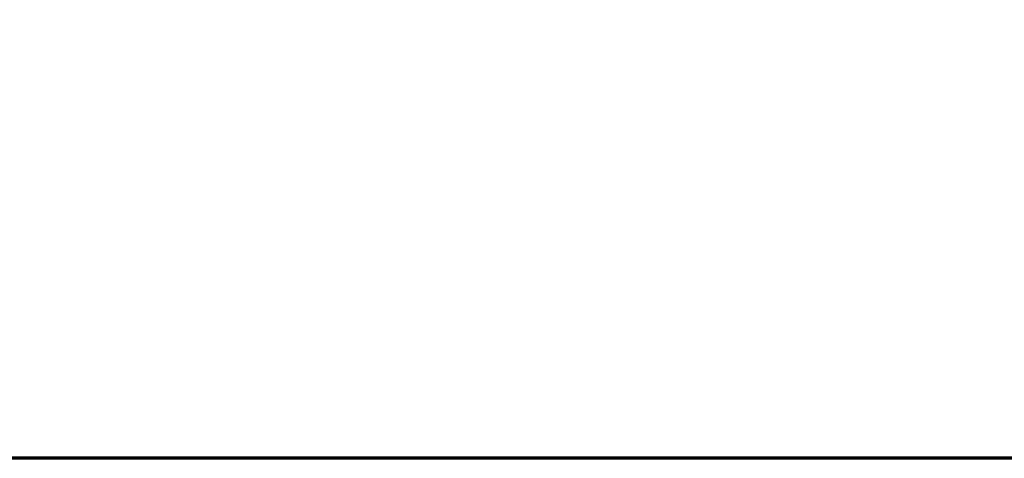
# Model space of a CAD drawing. Header units: inches. Extents: x 0.1 to 16.9, y 0.4 to 10.6.
# Tile 6 of 25: x 12.993 to 13.363, y 0.62 to 0.785. Entities that reach past the tile are written whole.
import ezdxf

# ---------------------------------------------------------------- set-up
doc = ezdxf.new("R2010")
doc.units = ezdxf.units.IN
doc.header["$MEASUREMENT"] = 0
doc.layers.add('Border (ANSI)', color=7, linetype='Continuous', lineweight=70)
doc.layers.add('Title (ANSI)', color=7, linetype='Continuous', lineweight=50)
doc.styles.add('Text Style107', font='arialbd.ttf')
doc.styles.add('Text Style109', font='arialbd.ttf')
doc.styles.add('Text Style47', font='ARIALN.TTF')
doc.styles.add('Text Style50', font='arial.ttf')
doc.styles.add('Text Style55', font='arial.ttf')
doc.styles.add('Text Style59', font='arial.ttf')

# ---------------------------------------------------------------- blocks, each defined once
blk = doc.blocks.new('Borders Default Border')
at = {"layer": 'Border (ANSI)', "flags": 128}
blk.add_lwpolyline([(0.38, 0.62), (0.38, 10.38), (16.62, 10.38), (16.62, 0.62), (0.38, 0.62)], dxfattribs=at)
blk = doc.blocks.new('Title Blocks ICD TITLE BLOCK MM CUSTOMER')
at = {"layer": 'Title (ANSI)'}
blk.add_line((11.26137, 7.19206), (3.26137, 7.19206), dxfattribs=at)
for tag, p, height, style in [('<TITLE_1>_001', (3.63326, 8.33746), 0.09, 'Text Style50'), ('DESIGNER_001', (8.77913, 8.32936), 0.09, 'Text Style50'), ('<DRAWN_DATE>_001', (10.56064, 8.32936), 0.09, 'Text Style50'), ('<PART_NUMBER>_001', (8.8272, 7.91472), 0.24, 'Text Style109'), ('Sheet_Size_001', (7.36508, 7.90552), 0.13, 'Text Style55'), ('<REVISION_NUMBER>_001', (10.77172, 7.85278), 0.18, 'Text Style107'), ('Sheet_Number_001', (10.80007, 7.2619), 0.08, 'Text Style59'), ('Number_of_sheets_001', (11.09697, 7.2619), 0.08, 'Text Style59'), ('COPYRIGHT_YEAR_001', (4.6229, 7.27065), 0.07, 'Text Style47'), ('<SCALE>_001', (9.82544, 7.2503), 0.08, 'Text Style59')]:
    blk.add_attdef(tag, p, '', height=height, dxfattribs=dict(at, style=style))

msp = doc.modelspace()

# ---------------------------------------------------------------- block references
for name, p in [('Borders Default Border', (0, 0)), ('Title Blocks ICD TITLE BLOCK MM CUSTOMER', (5.35863, -6.57206))]:
    msp.add_blockref(name, p)

doc.saveas('drawing.dxf')
